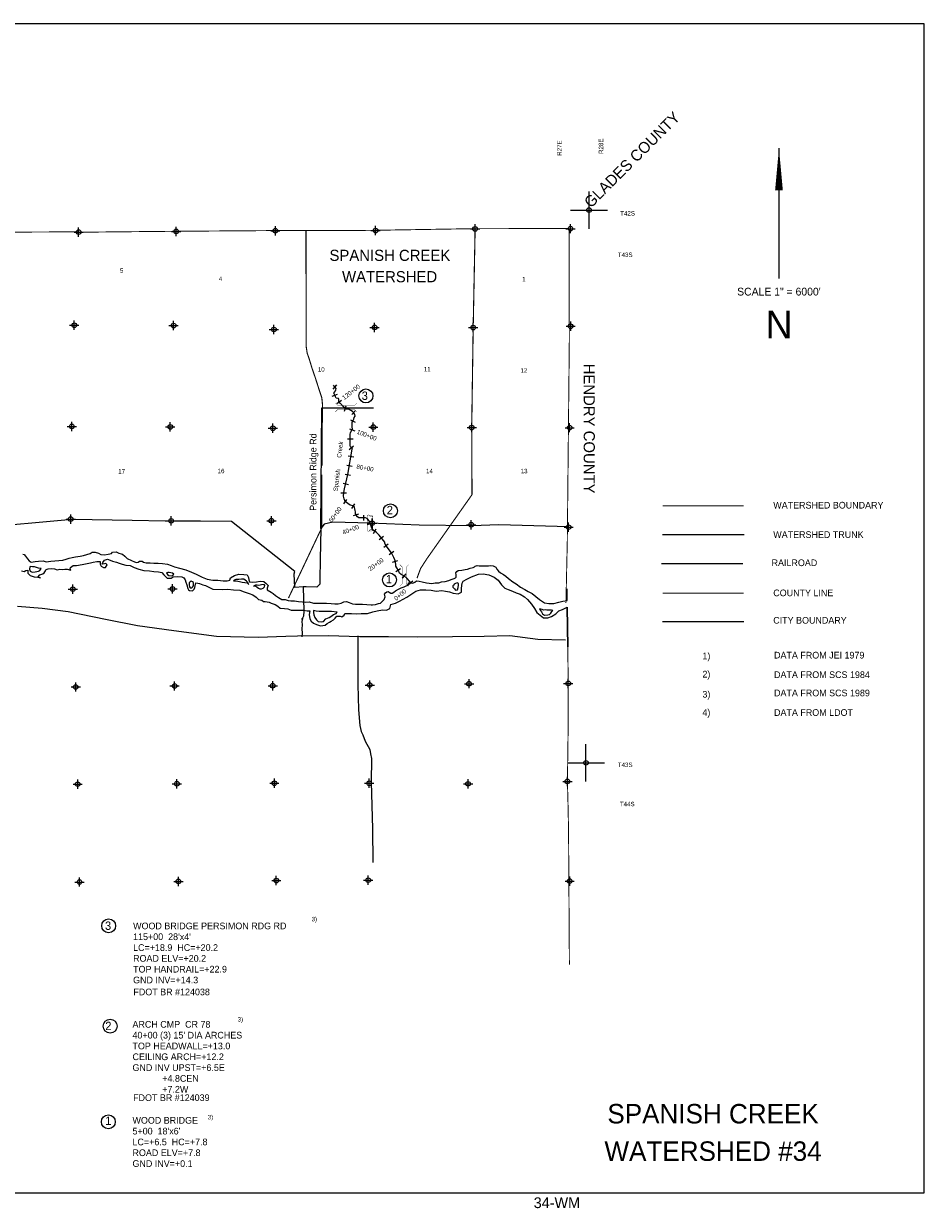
# Model space of a CAD drawing. Extents: x 238031 to 334031, y 833031 to 896862.
# Tile 3 of 3: x 285495 to 334031, y 833031 to 896862. Entities that reach past the tile are written whole.
import ezdxf
from ezdxf.enums import TextEntityAlignment as Align

# ---------------------------------------------------------------- set-up
doc = ezdxf.new("R2010")
doc.units = 0
doc.header["$LTSCALE"] = 800
doc.header["$PDMODE"] = 34
doc.header["$PDSIZE"] = 250
for name, pattern in [('DASHED', [0]), ('PHANTOM', [0]), ('STREAM', [0])]:
    doc.linetypes.add(name, pattern=pattern)
doc.layers.get('0').update_dxf_attribs({"linetype": 'CONTINUOUS'})
for name, color, linetype in [('BORDER', 1, 'CONTINUOUS'), ('CITY', 14, 'DASHED'), ('COUNTY', 15, 'PHANTOM'), ('MAJROADS', 9, 'CONTINUOUS'), ('RR', 13, 'CONTINUOUS'), ('SEC', 2, 'CONTINUOUS'), ('STATIONS', 7, 'CONTINUOUS'), ('STRUCTTEXT', 7, 'CONTINUOUS'), ('STRUCTURES', 10, 'CONTINUOUS'), ('TEXT', 7, 'CONTINUOUS'), ('TRUNKS', 5, 'STREAM'), ('WATER', 4, 'CONTINUOUS'), ('WSHEDS', 3, 'CONTINUOUS')]:
    doc.layers.add(name, color=color, linetype=linetype)

# ---------------------------------------------------------------- blocks, each defined once
blk = doc.blocks.new('TICK')
at = {"color": 0}
for points in [[(500, 0), (500, 1000)], [(0, 500), (1000, 500)]]:
    blk.add_lwpolyline(points, dxfattribs=at)
blk.add_point((500, 500), dxfattribs=at)
blk = doc.blocks.new('RCP')
at = {"layer": 'STRUCTURES', "color": 0, "const_width": 20}
for points in [[(-354, 160, 0.802976), (-374, 25, 0.802976)], [(-374, 25, 0.489412), (-354, -140, 0.489412)], [(-354, -140, 0.606659), (-374, 25, 0.606659)], [(415, 25, 0.606659), (396, -140, 0.606659)], [(415, 25, 0.802976), (396, 160, 0.802976)], [(396, -140, 0.489412), (415, 25, 0.489412)]]:
    blk.add_lwpolyline(points, format="xyb", dxfattribs=at)
for points in [[(396, 160), (-354, 160)], [(-354, -140), (396, -140)]]:
    blk.add_lwpolyline(points, dxfattribs=at)
blk = doc.blocks.new('LEGEND')
at = {"layer": 'CITY', "color": 0}
blk.add_lwpolyline([(-5369, -6262), (-980, -6262)], dxfattribs=at)
at = {"layer": 'COUNTY', "color": 0, "const_width": 50}
blk.add_lwpolyline([(-980, -4741), (-5350, -4743)], dxfattribs=at)
at = {"layer": 'RR', "color": 0}
blk.add_lwpolyline([(-5408, -3135), (-1028, -3135)], dxfattribs=at)
at = {"layer": 'TRUNKS', "color": 0}
blk.add_lwpolyline([(-5357, -1579), (-968, -1579)], dxfattribs=at)
at = {"layer": 'WSHEDS', "color": 0, "const_width": 60}
blk.add_lwpolyline([(-5350, -34), (-980, -34)], dxfattribs=at)
at = {"layer": 'TEXT', "color": 0}
for s, p in [('WATERSHED BOUNDARY', (607, -181)), ('WATERSHED TRUNK', (607, -1765)), ('RAILROAD', (516, -3283)), ('COUNTY LINE', (606, -4906)), ('CITY BOUNDARY', (606, -6382)), ('1)', (-3211, -8303)), ('DATA FROM JEI 1979', (649, -8262)), ('2)', (-3211, -9286)), ('DATA FROM SCS 1984', (649, -9315)), ('3)', (-3211, -10369)), ('DATA FROM SCS 1989', (649, -10298)), ('4)', (-3211, -11352)), ('DATA FROM LDOT', (649, -11352))]:
    blk.add_text(s, height=360, dxfattribs=at).set_placement(p)
blk = doc.blocks.new('BRIDGE')
at = {"layer": 'STRUCTURES', "color": 0, "const_width": 20}
for points in [[(-234, -534), (-101, -402), (-101, 496), (-234, 629)], [(244, -534), (112, -402), (112, 496), (244, 629)]]:
    blk.add_lwpolyline(points, dxfattribs=at)

msp = doc.modelspace()

# ---------------------------------------------------------------- linework, layer by layer
at = {"layer": 'BORDER', "color": 0}
msp.add_lwpolyline([(238031, 833862), (334031, 833862), (334031, 896862), (238031, 896862)], close=True, dxfattribs=at)
at = {"layer": 'COUNTY', "color": 0}
msp.add_line((314814, 863285), (314781, 865425), dxfattribs=at)
at = {"layer": 'COUNTY', "color": 0, "const_width": 50}
for points in [[(314888, 885827), (309574, 885814), (304211, 885726), (298807, 885713), (293461, 885675), (288984, 885630), (288208, 885645), (282929, 885623), (278920, 885606), (277966, 885592), (277594, 885590), (272402, 885786), (266950, 885917), (261647, 885912), (256329, 886000), (251194, 886003), (245934, 886091), (240641, 886112), (240408, 886113)], [(314718, 865650), (314791, 868979), (314845, 874341), (314900, 879803), (314888, 885827)], [(314814, 863285), (314844, 861312), (314838, 859025), (314798, 856034), (314832, 854720), (314858, 853404), (314904, 846162)]]:
    msp.add_lwpolyline(points, dxfattribs=at)
at = {"layer": 'MAJROADS', "color": 0}
for points in [[(301503, 869664), (301569, 876161), (304352, 876161)], [(314876, 869748), (311098, 869852), (309673, 869804), (306808, 869842), (304161, 869954), (302159, 869994), (301680, 869898), (301503, 869664), (301465, 867989), (301457, 866908), (301463, 866656), (301295, 866507), (300725, 866511), (300557, 866521), (300105, 866491), (300077, 867220), (300103, 867337), (296687, 870036), (295020, 870048), (293127, 870062), (291350, 870093), (288100, 870142), (282935, 869678)], [(300557, 866521), (300598, 865213), (300571, 864937), (300485, 864753), (300485, 864753)], [(285158, 865477), (286499, 865373), (287889, 865184), (289897, 864781), (291620, 864439), (293588, 864170), (295882, 863865), (298128, 863811), (299620, 863857), (300249, 863884), (301909, 863887), (303602, 863846), (305152, 863833), (306703, 863827), (308606, 863835), (310308, 863862), (311700, 863892), (313207, 863702), (314698, 863664)], [(300485, 864753), (300528, 864803), (300493, 864644), (300500, 864468), (300482, 864251), (300505, 864024), (300487, 863823)], [(303494, 863882), (303508, 861259), (303532, 859893), (303618, 859038), (303691, 858719), (303765, 858551), (303905, 858198), (304144, 857752), (304193, 857517), (304233, 857265), (304223, 856000), (304297, 853478), (304318, 851666)]]:
    msp.add_lwpolyline(points, dxfattribs=at)
at = {"layer": 'SEC', "color": 0}
for p in [(304461, 885716), (309824, 885804), (314963, 885817), (288458, 885635), (293711, 885666), (299057, 885704), (288221, 880610), (293575, 880597), (298978, 880384), (304408, 880497), (309719, 880485), (314973, 880557), (288091, 875164), (293394, 875135), (298924, 875064), (304337, 875126), (309640, 875098), (314918, 875094), (288030, 870171), (293442, 870075), (298846, 870079), (304275, 869949), (309612, 869861), (314864, 869732), (288144, 866392), (293515, 866404), (288300, 861121), (293629, 861176), (298916, 861189), (304144, 861228), (309498, 861299), (314844, 861312), (288405, 855884), (293751, 855905), (299004, 855935), (304115, 855932), (309444, 855904), (314798, 856034), (288502, 850613), (293831, 850643), (299110, 850690), (304062, 850713), (314920, 850662)]:
    msp.add_point(p, dxfattribs=at)
at = {"layer": 'STATIONS', "color": 0}
for p, q in [((302170, 877175), (302372, 877397)), ((302123, 876791), (302400, 876906)), ((302379, 876397), (302616, 876581)), ((302793, 875979), (302877, 876267)), ((303172, 875800), (303381, 876015)), ((303100, 875524), (303368, 875389)), ((302947, 874499), (303247, 874500)), ((303054, 875025), (303334, 874918)), ((303036, 873923), (303272, 874108)), ((302990, 873570), (303286, 873519)), ((302819, 872592), (303112, 872527)), ((302904, 873078), (303200, 873026)), ((302712, 872112), (303001, 872031)), ((302594, 871592), (302894, 871578)), ((302741, 870982), (302917, 871225)), ((303184, 870739), (303340, 870995)), ((303266, 870354), (303548, 870458)), ((303829, 870088), (303821, 870388)), ((304023, 869879), (304303, 869985)), ((304344, 869388), (304488, 869651)), ((304645, 869070), (304880, 869256)), ((304901, 868663), (305144, 868839)), ((305200, 868260), (305441, 868439)), ((305375, 867855), (305666, 867930)), ((305545, 867347), (305796, 867512)), ((305907, 866988), (306107, 867212)), ((306238, 866643), (306466, 866837))]:
    msp.add_line(p, q, dxfattribs=at)
at = {"layer": 'STRUCTTEXT', "color": 0}
for centre in [(303940, 876804), (305258, 870612), (305208, 866890), (290074, 848248), (290157, 842847), (290058, 837692)]:
    msp.add_circle(centre, 375, dxfattribs=at)
at = {"layer": 'TEXT', "color": 0}
msp.add_line((326198, 890160), (326198, 883136), dxfattribs=at)
msp.add_lwpolyline([(326198, 890160, 0, 416, 0), (326198, 887885, 416, 416, 0)], format="xyseb", dxfattribs=at)
at = {"layer": 'TRUNKS', "color": 0}
msp.add_lwpolyline([(306352, 866740), (306171, 866953), (305999, 867107), (305918, 867149), (305830, 867178), (305745, 867253), (305693, 867395), (305599, 867538), (305549, 867639), (305556, 867711), (305528, 867862), (305500, 867972), (305450, 868090), (305322, 868347), (305037, 868731), (304954, 868846), (304954, 868916), (304882, 869012), (304647, 869309), (304511, 869450), (304439, 869507), (304354, 869553), (304306, 869601), (304258, 869680), (304217, 869790), (304163, 869933), (304154, 869956), (304108, 870075), (303997, 870192), (303916, 870240), (303708, 870234), (303614, 870237), (303548, 870242), (303481, 870286), (303420, 870371), (303385, 870465), (303370, 870560), (303353, 870634), (303340, 870720), (303331, 870794), (303299, 870845), (303238, 870882), (303084, 870922), (302955, 871012), (302816, 871114), (302766, 871254), (302736, 871405), (302745, 871607), (302779, 871791), (302863, 872095), (302968, 872572), (303205, 873927), (303207, 873966), (303157, 874012), (303116, 874065), (303098, 874128), (303096, 874753), (303101, 874823), (303136, 874897), (303193, 874969), (303218, 875033), (303200, 875120), (303197, 875249), (303197, 875383), (303248, 875484), (303292, 875558), (303314, 875643), (303356, 875711), (303341, 875799), (303284, 875900), (303217, 875966), (303037, 876069), (302922, 876098), (302830, 876125), (302705, 876237), (302563, 876404), (302485, 876505), (302476, 876571), (302479, 876614), (302464, 876660), (302420, 876665), (302328, 876676), (302300, 876757), (302261, 876852), (302219, 876922), (302217, 876970), (302248, 877012), (302301, 877079), (302319, 877136), (302330, 877202), (302286, 877272), (302223, 877329), (302190, 877393)], dxfattribs=at)
at = {"layer": 'WATER', "color": 0}
for points in [[(285444, 868284), (285520, 868258), (285594, 868166), (285702, 868031), (285785, 867913), (285894, 867854), (286112, 867886), (286288, 867910), (286547, 867925), (286714, 867857), (286966, 867897), (287175, 867921), (287385, 867936), (287602, 867960), (287787, 868000), (287955, 868058), (288114, 868090), (288280, 868133), (288531, 868165), (288724, 868206), (288900, 868255), (289076, 868320), (289194, 868387), (289345, 868386), (289529, 868326), (289645, 868266), (289855, 868248), (290056, 868272), (290224, 868313), (290283, 868379), (290475, 868412), (290626, 868335), (290751, 868301), (290818, 868284), (290943, 868166), (291068, 868048), (291301, 867929), (291468, 867861), (291577, 867835), (291661, 867851), (291737, 867893), (291879, 867908), (291946, 867841), (292096, 867815), (292314, 867813), (292515, 867795), (292741, 867794), (292984, 867767), (293251, 867732), (293452, 867672), (293627, 867587), (293895, 867518), (294237, 867432), (294546, 867313), (294797, 867194), (295106, 867033), (295381, 866931), (295691, 866870), (295967, 866876), (296243, 866841), (296461, 866840), (296604, 866881), (296638, 866998), (296848, 867130), (297092, 867204), (297351, 867177), (297535, 867159), (297610, 867025), (297625, 866899), (297667, 866790), (297809, 866772), (298035, 866787), (298245, 866828), (298437, 866801), (298570, 866692), (298670, 866591), (298636, 866499), (298611, 866440), (298610, 866365), (298836, 866236), (298936, 866160), (299069, 866051), (299227, 865941), (299402, 865831), (299595, 865838), (299745, 865787), (299888, 865761), (300089, 865768), (300298, 865733), (300515, 865715), (300674, 865697), (300875, 865712), (301109, 865635), (301360, 865642), (301603, 865632), (301812, 865631), (302072, 865612), (302264, 865594), (302449, 865601), (302608, 865642), (302751, 865717), (302885, 865724), (303043, 865665), (303219, 865605), (303378, 865587), (303579, 865586), (303763, 865576), (303989, 865575), (304215, 865548), (304299, 865556), (304449, 865572), (304617, 865612), (304726, 865645), (304929, 865837), (304972, 865979), (304956, 866047), (304939, 866122), (304990, 866197), (305058, 866255), (305141, 866271), (305200, 866229), (305283, 866178), (305350, 866178), (305443, 866228), (305535, 866302), (305703, 866393), (305846, 866468), (306006, 866525), (306115, 866575), (306216, 866608), (306241, 866725), (306317, 866733), (306459, 866723), (306568, 866773), (306669, 866839), (306812, 866821), (306970, 866787), (307205, 866735), (307497, 866700), (307665, 866740), (307866, 866739), (308009, 866780), (308210, 866804), (308403, 866861), (308529, 866919), (308697, 866976), (308772, 867009), (308798, 867043), (308807, 867168), (308791, 867269), (308833, 867352), (308917, 867394), (309110, 867418), (309286, 867450), (309420, 867474), (309563, 867532), (309714, 867564), (309790, 867589), (309832, 867631), (309932, 867663), (310050, 867654), (310175, 867645), (310368, 867644), (310552, 867643), (310661, 867659), (310803, 867658), (310937, 867581), (310986, 867464), (311078, 867363), (311186, 867270), (311353, 867185), (311486, 867100), (311619, 866974), (311853, 866788), (312036, 866678), (312270, 866509), (312503, 866374), (312678, 866263), (312904, 866153), (313087, 865993), (313287, 865832), (313562, 865663), (313796, 865620), (314064, 865618), (314333, 865691), (314551, 865749), (314777, 865789), (314791, 866403)], [(285372, 867379), (285514, 867337), (285606, 867395), (285715, 867411), (285723, 867260), (285848, 867134), (286065, 867065), (286266, 867039), (286403, 867005), (286266, 867039), (286367, 867156), (286367, 867156), (286535, 867213), (286594, 867280), (286679, 867380), (286713, 867447), (286813, 867496), (287015, 867512), (287157, 867486), (287307, 867443), (287450, 867467), (287575, 867458), (287710, 867466), (287844, 867465), (288044, 867413), (287994, 867472), (288020, 867564), (288163, 867664), (288347, 867663), (288641, 867728), (288918, 867777), (289102, 867809), (289245, 867850), (289429, 867882), (289614, 867890), (289621, 867739), (289679, 867630), (289788, 867554), (289897, 867561), (289998, 867695), (289931, 867779), (289848, 867763), (289730, 867738), (289756, 867830), (289849, 867955), (290008, 868013), (290159, 867953), (290284, 867902), (290493, 867851), (290644, 867791), (290802, 867748), (291003, 867689), (291229, 867670), (291446, 867552), (291697, 867467), (291965, 867398), (292283, 867388), (292517, 867344), (292769, 867334), (292936, 867283), (293044, 867165), (293136, 867073), (293227, 866988), (293437, 866987), (293554, 867053), (293806, 867068), (294015, 867050), (294132, 866999), (294190, 866899), (294231, 866773), (294281, 866630), (294338, 866420), (294379, 866353), (294429, 866319), (294597, 866310), (294681, 866393), (294724, 866476), (294733, 866569), (294767, 866728), (294876, 866718), (294976, 866701), (295143, 866625), (295302, 866582), (295686, 866387), (296214, 866375), (296499, 866399), (296801, 866363), (297144, 866336), (297369, 866243), (297645, 866157), (297846, 866089), (298030, 865970), (298154, 865836), (298330, 865801), (298422, 865725), (298514, 865733), (298723, 865698), (298840, 865639), (299041, 865562), (299183, 865469), (299316, 865376), (299550, 865350), (299735, 865332), (299902, 865255), (300094, 865263), (300312, 865261), (300580, 865260), (300773, 865233), (300915, 865233), (300889, 865023), (300913, 864797), (300987, 864662), (301112, 864561), (301271, 864493), (301497, 864425), (301748, 864448), (301858, 864540), (301975, 864623), (302059, 864664), (302186, 864747), (302278, 864831), (302379, 864930), (302547, 864946), (302647, 864895), (302774, 864995), (302799, 865079), (302975, 865086), (303168, 865076), (303411, 865058), (303687, 865073), (304031, 865088), (304316, 865170), (304543, 865219), (304828, 865284), (305045, 865266), (305230, 865349), (305290, 865575), (305525, 865640), (305752, 865748), (306147, 865963), (306366, 866104), (306626, 866278), (306878, 866352), (307171, 866351), (307448, 866332), (307716, 866289), (308026, 866320), (308227, 866277), (308444, 866251), (308645, 866174), (308913, 866147), (309098, 866238), (309090, 866448), (309117, 866724), (309185, 866824), (309370, 866940), (309630, 867048), (310000, 867205), (310251, 867220), (310561, 867159), (310853, 867032), (311070, 866871), (311253, 866619), (311419, 866450), (311603, 866374), (311837, 866289), (312038, 866187), (312255, 866119), (312480, 865983), (312655, 865840), (312863, 865587), (313029, 865343), (313145, 865133), (313320, 864998), (313504, 864846), (313747, 864853), (313948, 864927), (314175, 865060), (314336, 865226), (314537, 865301), (314781, 865425), (314814, 863285)], [(309932, 867663), (310368, 867644)]]:
    msp.add_lwpolyline(points, dxfattribs=at)
for points in [[(286432, 867505), (286298, 867531), (286181, 867566), (286072, 867600), (285963, 867601), (285880, 867618), (285821, 867593), (285812, 867476), (285853, 867367), (285953, 867308), (286121, 867323), (286288, 867364), (286364, 867405)], [(293591, 867196), (293516, 867247), (293424, 867273), (293332, 867282), (293265, 867282), (293198, 867266), (293239, 867174), (293322, 867123), (293439, 867114), (293540, 867130)], [(294526, 866822), (294476, 866788), (294417, 866730), (294416, 866621), (294440, 866521), (294465, 866462), (294549, 866461), (294599, 866494), (294650, 866569), (294651, 866653), (294643, 866745), (294601, 866796)], [(296805, 866848), (296947, 866847), (297123, 866804), (297265, 866778), (297415, 866743), (297532, 866725), (297624, 866641), (297566, 866750), (297500, 866826), (297425, 866869), (297366, 866936), (297232, 866937), (297090, 866921), (296973, 866922), (296922, 866914), (296847, 866881)], [(297875, 866556), (297984, 866563), (298075, 866496), (298142, 866445), (298225, 866402), (298318, 866410), (298402, 866451), (298477, 866510), (298495, 866585), (298462, 866644), (298311, 866628), (298168, 866595), (298084, 866604), (297984, 866613)], [(308856, 866740), (308764, 866698), (308697, 866657), (308671, 866607), (308646, 866582), (308620, 866565), (308628, 866498), (308712, 866406), (308761, 866347), (308879, 866354), (308913, 866480), (308931, 866614), (308923, 866697)], [(302388, 865159), (302086, 865187), (301827, 865180), (301643, 865181), (301425, 865191), (301266, 865209), (301115, 865235), (301106, 865143), (301139, 865017), (301188, 864858), (301271, 864732), (301362, 864647), (301547, 864637), (301647, 864645), (301774, 864787), (301950, 864861), (302051, 864927), (302186, 865035), (302329, 865084)], [(313294, 865327), (313344, 865243), (313402, 865167), (313451, 865058), (313568, 864999), (313744, 865006), (313836, 865030), (313895, 865105), (313963, 865189), (314014, 865239), (313938, 865256), (313821, 865257), (313695, 865257), (313603, 865275), (313503, 865259), (313428, 865301), (313361, 865318)]]:
    msp.add_lwpolyline(points, close=True, dxfattribs=at)
at = {"layer": 'WSHEDS', "color": 0, "linetype": 'DASHED', "const_width": 60}
for points in [[(300721, 879714), (300707, 885717)], [(309656, 871485), (309640, 875098), (309719, 880485), (309824, 885804)]]:
    msp.add_lwpolyline(points, dxfattribs=at)
at = {"layer": 'WSHEDS', "color": 0, "const_width": 60}
for points in [[(300721, 879714), (300724, 879437), (300774, 879103), (300872, 878832), (301033, 878301), (301217, 877766), (301395, 877209), (301562, 876703), (301602, 876304), (301589, 875961), (301577, 873045)], [(301559, 872560), (301569, 869722), (299764, 865911)], [(306692, 866986), (306886, 867508), (307218, 868024), (309656, 871485)]]:
    msp.add_lwpolyline(points, dxfattribs=at)

# ---------------------------------------------------------------- block references
at = {"color": 0, "xscale": 2, "yscale": 2, "zscale": 2}
for p in [(314963, 885817), (314798, 856034)]:
    msp.add_blockref('TICK', p, dxfattribs=at)
at = {"layer": 'STRUCTURES', "color": 0, "rotation": 90}
for name, p in [('BRIDGE', (302919, 876178)), ('RCP', (304164, 869930))]:
    msp.add_blockref(name, p, dxfattribs=at)
at = {"layer": 'STRUCTURES', "color": 0}
msp.add_blockref('BRIDGE', (305999, 867087), dxfattribs=at)
at = {"layer": 'TEXT', "color": 0}
msp.add_blockref('LEGEND', (325284, 870918), dxfattribs=at)

# ---------------------------------------------------------------- texts
at = {"layer": 'STATIONS', "color": 0}
for s, rotation, p in [('120+00', 37.83759, (303213, 876920)), ('100+00', 339.01829, (303942, 874578)), ('80+00', 350.07324, (303871, 872804)), ('60+00', 54.08385, (302378, 870339)), ('40+00', 20.82805, (303153, 869490)), ('20+00', 36.60802, (304547, 867633)), ('0+00', 40.34316, (305864, 865998))]:
    msp.add_text(s, height=240, rotation=rotation, dxfattribs=at).set_placement(p, align=Align.CENTER)
at = {"layer": 'STRUCTTEXT', "color": 0}
for s, height, p in [('3', 450, (303710, 876590)), ('2', 450, (305060, 870430)), ('1', 450, (305011, 866709)), ('3', 450, (289877, 848034)), ('WOOD BRIDGE PERSIMON RDG RD', 360, (291392, 848067)), ('3)', 240, (301009, 848495)), ("115+00  28'x4'", 360, (291392, 847484)), ('LC=+18.9  HC=+20.2', 360, (291392, 846901)), ('ROAD ELV=+20.2', 360, (291392, 846318)), ('TOP HANDRAIL=+22.9', 360, (291392, 845736)), ('GND INV=+14.3', 360, (291392, 845153)), ('FDOT BR #124038', 360, (291408, 844510)), ('3)', 240, (297024, 843094)), ('2', 450, (289893, 842633)), ('ARCH CMP  CR 78', 360, (291359, 842764)), ("40+00 (3) 15' DIA ARCHES", 360, (291359, 842181)), ('TOP HEADWALL=+13.0', 360, (291359, 841599)), ('CEILING ARCH=+12.2', 360, (291359, 841016)), ('GND INV UPST=+6.5E', 360, (291359, 840433)), ('            +4.8CEN', 360, (291359, 839850)), ('            +7.2W', 360, (291359, 839267)), ('FDOT BR #124039', 360, (291392, 838812)), ('3)', 240, (295410, 837824)), ('1', 450, (289893, 837527)), ('WOOD BRIDGE', 360, (291359, 837593)), ("5+00  18'x6'", 360, (291359, 837010)), ('LC=+6.5  HC=+7.8', 360, (291359, 836428)), ('ROAD ELV=+7.8', 360, (291359, 835845)), ('GND INV=+0.1', 360, (291359, 835262))]:
    msp.add_text(s, height=height, dxfattribs=at).set_placement(p)
at = {"layer": 'TEXT', "color": 0}
for s, height, rotation, p in [('GLADES COUNTY', 600, 45, (316064, 886895)), ('R27E', 240, 90, (314493, 889743)), ('R28E', 240, 90, (316725, 889844)), ('HENDRY COUNTY', 600, 270, (315674, 878544)), ('Persimon Ridge Rd', 360, 90, (301273, 870612))]:
    msp.add_text(s, height=height, rotation=rotation, dxfattribs=at).set_placement(p)
for s, p in [('T42S', (317643, 886524)), ('T43S', (317517, 884291)), ('T43S', (317515, 856809)), ('T44S', (317627, 854695))]:
    msp.add_text(s, height=240, dxfattribs=at).set_placement(p)
for s, height, p in [('SPANISH CREEK', 600, (305230, 884080)), ('5', 240, (290777, 883438)), ('WATERSHED', 600, (305216, 882929)), ('4', 240, (296102, 882991)), ('1', 240, (312450, 882976)), ('SCALE 1" = 6000\'', 419.58, (326197, 882215)), ('N', 1498, (326206, 879901)), ('10', 240, (301531, 878113)), ('11', 240, (307244, 878128)), ('12', 240, (312450, 878054)), ('17', 240, (290777, 872624)), ('16', 240, (296132, 872639)), ('14', 240, (307363, 872639)), ('13', 240, (312465, 872639)), ('SPANISH CREEK', 1050, (322646, 837603)), ('WATERSHED #34', 1050, (322646, 835587)), ('34-WM', 580, (314231, 833042))]:
    msp.add_text(s, height=height, dxfattribs=at).set_placement(p, align=Align.CENTER)
at = {"layer": 'WATER', "color": 0}
for s, p in [('Creek', (302605, 873460)), ('Spanish', (302411, 871655))]:
    msp.add_text(s, height=240, rotation=83, dxfattribs=at).set_placement(p)

doc.saveas('drawing.dxf')
